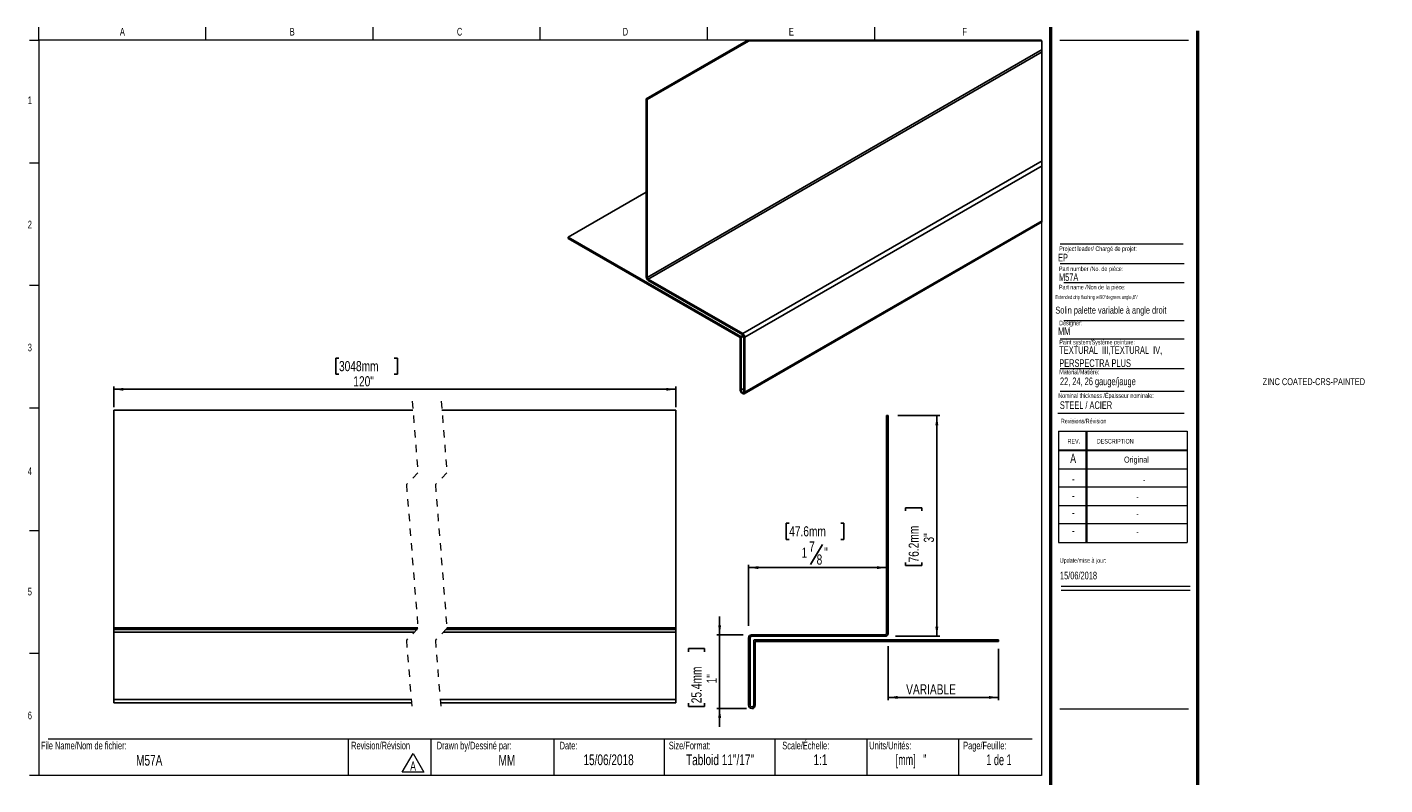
# Model space of a CAD drawing. Header units: inches. Extents: x 0.5 to 44.1, y 0.4 to 27.9.
import ezdxf

# ---------------------------------------------------------------- set-up
doc = ezdxf.new("R2010")
doc.units = ezdxf.units.IN
doc.header["$MEASUREMENT"] = 0
doc.linetypes.add('HIDDEN', pattern=[0.075, 0.05, -0.025])
doc.layers.add('FORMAT', color=7, linetype='Continuous')
doc.styles.add('SLDTEXTSTYLE0', font='TXT', dxfattribs={"width": 0.7})
doc.styles.add('SLDTEXTSTYLE1', font='TXT', dxfattribs={"width": 0.633333})
doc.styles.add('SLDTEXTSTYLE2', font='TXT', dxfattribs={"width": 0.625})
doc.styles.add('SLDTEXTSTYLE3', font='TXT', dxfattribs={"width": 0.605})
doc.styles.add('SLDTEXTSTYLE4', font='TXT', dxfattribs={"width": 0.75})
doc.dimstyles.new('SLDDIMSTYLE0', dxfattribs={"dimtxt": 0.137795, "dimasz": 0.13, "dimexe": 0, "dimexo": 0.0625, "dimgap": 0.034449, "dimtad": 1, "dimrnd": 1e-09, "dimzin": 12, "dimdsep": 46, "dimlunit": 5, "dimtxsty": 'SLDTEXTSTYLE4', "dimsah": 1, "dimcen": 0.09, "dimadec": 0, "dimazin": 3, "dimtfac": 1, "dimtmove": 0, "dimatfit": 0, "dimfxl": 1, "dimfrac": 2, "dimtolj": 1, "dimtzin": 12, "dimarcsym": 0})
doc.dimstyles.new('SLDDIMSTYLE1', dxfattribs={"dimtxt": 0.137795, "dimasz": 0.13, "dimexe": 0, "dimexo": 0.0625, "dimgap": 0.034449, "dimtad": 1, "dimrnd": 1e-09, "dimzin": 12, "dimdsep": 46, "dimlunit": 5, "dimtxsty": 'SLDTEXTSTYLE4', "dimsah": 1, "dimcen": 0.09, "dimadec": 0, "dimazin": 3, "dimtfac": 1, "dimtofl": 0, "dimtmove": 0, "dimatfit": 3, "dimfxl": 1, "dimfrac": 2, "dimtolj": 1, "dimtzin": 12, "dimarcsym": 0})
doc.dimstyles.new('SLDDIMSTYLE2', dxfattribs={"dimtxt": 0.137795, "dimasz": 0.13, "dimexe": 0, "dimexo": 0.0625, "dimgap": 0.034449, "dimtad": 1, "dimdec": 6, "dimrnd": 1e-09, "dimzin": 12, "dimdsep": 46, "dimlunit": 5, "dimtxsty": 'SLDTEXTSTYLE4', "dimsah": 1, "dimcen": 0.09, "dimadec": 0, "dimazin": 3, "dimtfac": 1, "dimtofl": 0, "dimtmove": 0, "dimatfit": 3, "dimfxl": 1, "dimfrac": 2, "dimtolj": 1, "dimtzin": 12, "dimarcsym": 0})

# ---------------------------------------------------------------- blocks, each defined once
blk = doc.blocks.new('SW_NOTE_0')
at = {"color": 0, "linetype": 'Continuous', "lineweight": 0}
for p, q in [((-0.098, 0.015), (0.049, 0.269)), ((0.049, 0.269), (0.196, 0.015)), ((0.196, 0.015), (-0.098, 0.015))]:
    blk.add_line(p, q, dxfattribs=at)
at = {"color": 0, "linetype": 'Continuous', "lineweight": 0, "insert": (0.049, 0.161), "char_height": 0.125, "attachment_point": 2, "style": 'SLDTEXTSTYLE0'}
blk.add_mtext('A', dxfattribs=at)
blk = doc.blocks.new('SW_NOTE_1')
at = {"layer": 'FORMAT', "color": 0, "char_height": 0.10417, "attachment_point": 1, "style": 'SLDTEXTSTYLE0'}
for s, insert in [('TEXTURAL  III,TEXTURAL  IV,', (0, 0.134)), ('PERSPECTRA PLUS', (0, -0.044))]:
    blk.add_mtext(s, dxfattribs=dict(at, insert=insert))
blk = doc.blocks.new('_D')
at = {"layer": 'FORMAT'}
for p, q in [((9.878, 2.432), (9.878, 2.682)), ((10.198, 2.432), (9.838, 2.432)), ((9.878, 2.432), (9.878, 1.432)), ((9.453, 2.202), (9.453, 2.244)), ((9.453, 2.244), (9.672, 2.244)), ((9.672, 2.244), (9.672, 2.202)), ((9.453, 1.501), (9.453, 1.459)), ((9.672, 1.459), (9.672, 1.501)), ((9.453, 1.459), (9.672, 1.459)), ((10.244, 1.432), (9.838, 1.432)), ((9.878, 1.432), (9.878, 1.182))]:
    blk.add_line(p, q, dxfattribs=at)
for points in [[(9.878, 2.432), (9.898, 2.562), (9.858, 2.562)], [(9.878, 1.432), (9.858, 1.302), (9.898, 1.302)]]:
    blk.add_solid(points, dxfattribs=at)
at = {"layer": 'FORMAT', "char_height": 0.1378, "attachment_point": 1, "rotation": 90, "style": 'SLDTEXTSTYLE4'}
for s, insert in [('25.4mm', (9.494, 1.501)), ('1"', (9.7, 1.772))]:
    blk.add_mtext(s, dxfattribs=dict(at, insert=insert))
blk = doc.blocks.new('_D_1')
at = {"layer": 'FORMAT'}
for p, q in [((12.299, 5.412), (12.87, 5.412)), ((12.83, 5.412), (12.83, 2.412)), ((12.406, 4.116), (12.406, 4.158)), ((12.406, 4.158), (12.624, 4.158)), ((12.624, 4.158), (12.624, 4.116)), ((12.406, 3.416), (12.406, 3.374)), ((12.406, 3.374), (12.624, 3.374)), ((12.624, 3.374), (12.624, 3.416)), ((12.267, 2.412), (12.87, 2.412))]:
    blk.add_line(p, q, dxfattribs=at)
for points in [[(12.83, 5.412), (12.81, 5.282), (12.85, 5.282)], [(12.83, 2.412), (12.85, 2.542), (12.81, 2.542)]]:
    blk.add_solid(points, dxfattribs=at)
at = {"layer": 'FORMAT', "char_height": 0.1378, "attachment_point": 1, "rotation": 90, "style": 'SLDTEXTSTYLE4'}
for s, insert in [('76.2mm', (12.447, 3.416)), ('3"', (12.653, 3.687))]:
    blk.add_mtext(s, dxfattribs=dict(at, insert=insert))
blk = doc.blocks.new('_D_2')
at = {"layer": 'FORMAT'}
for p, q in [((10.823, 3.949), (10.781, 3.949)), ((10.781, 3.949), (10.781, 3.73)), ((11.524, 3.949), (11.566, 3.949)), ((11.566, 3.949), (11.566, 3.73)), ((10.781, 3.73), (10.823, 3.73)), ((11.566, 3.73), (11.524, 3.73)), ((11.278, 3.662), (11.113, 3.386)), ((10.272, 2.552), (10.272, 3.385)), ((12.147, 3.346), (10.272, 3.346))]:
    blk.add_line(p, q, dxfattribs=at)
for points in [[(10.272, 3.346), (10.402, 3.326), (10.402, 3.366)], [(12.147, 3.346), (12.017, 3.366), (12.017, 3.326)]]:
    blk.add_solid(points, dxfattribs=at)
at = {"layer": 'FORMAT', "attachment_point": 1, "style": 'SLDTEXTSTYLE4'}
for s, insert, char_height in [('47.6mm', (10.823, 3.908), 0.1378), ('7', (11.094, 3.702), 0.138), ('1', (10.992, 3.619), 0.138), ('8', (11.196, 3.524), 0.138), ('"', (11.298, 3.621), 0.138)]:
    blk.add_mtext(s, dxfattribs=dict(at, insert=insert, char_height=char_height))
blk = doc.blocks.new('_D_3')
at = {"layer": 'FORMAT'}
for p, q in [((12.167, 2.278), (12.167, 1.542)), ((13.667, 2.24), (13.667, 1.542)), ((12.167, 1.581), (13.667, 1.581))]:
    blk.add_line(p, q, dxfattribs=at)
for points in [[(12.167, 1.581), (12.297, 1.561), (12.297, 1.601)], [(13.667, 1.581), (13.537, 1.601), (13.537, 1.561)]]:
    blk.add_solid(points, dxfattribs=at)
at = {"layer": 'FORMAT', "insert": (12.413, 1.759), "char_height": 0.1378, "attachment_point": 1, "style": 'SLDTEXTSTYLE4'}
blk.add_mtext('VARIABLE', dxfattribs=at)
blk = doc.blocks.new('_D_4')
at = {"layer": 'FORMAT'}
for p, q in [((4.705, 6.195), (4.663, 6.195)), ((4.663, 6.195), (4.663, 5.976)), ((5.457, 6.195), (5.499, 6.195)), ((5.499, 6.195), (5.499, 5.976)), ((4.663, 5.976), (4.705, 5.976)), ((5.499, 5.976), (5.457, 5.976)), ((1.646, 5.525), (1.646, 5.809)), ((1.646, 5.77), (9.283, 5.77)), ((9.283, 5.525), (9.283, 5.809))]:
    blk.add_line(p, q, dxfattribs=at)
for points in [[(1.646, 5.77), (1.776, 5.75), (1.776, 5.79)], [(9.283, 5.77), (9.153, 5.79), (9.153, 5.75)]]:
    blk.add_solid(points, dxfattribs=at)
at = {"layer": 'FORMAT', "char_height": 0.1378, "attachment_point": 1, "style": 'SLDTEXTSTYLE4'}
for s, insert in [('3048mm', (4.705, 6.154)), ('120"', (4.9, 5.948))]:
    blk.add_mtext(s, dxfattribs=dict(at, insert=insert))

msp = doc.modelspace()

# ---------------------------------------------------------------- linework, layer by layer
at = {"color": 7, "linetype": 'Continuous', "lineweight": 18}
for p, q in [((0.6262516, 10.5170732), (0.6262516, 10.6939449)), ((2.8970849, 10.5170732), (2.8970849, 10.6939449)), ((5.1679183, 10.5170732), (5.1679183, 10.6939449)), ((7.4387516, 10.5170732), (7.4387516, 10.6939449)), ((9.7095849, 10.6939449), (9.7095849, 10.5170732)), ((11.9804183, 10.6939449), (11.9804183, 10.5170732)), ((0.5012516, 10.5170732), (0.6262516, 10.5170732)), ((14.2512516, 10.5170732), (0.6262516, 10.5170732)), ((0.6262516, 10.5170732), (0.6262516, 0.5170732)), ((14.2512516, 10.5170732), (14.2512516, 0.5170732)), ((14.5012516, 10.5170732), (16.2512516, 10.5170732)), ((0.5012516, 8.8504065), (0.6262516, 8.8504065)), ((14.5052809, 7.4796461), (16.192868, 7.4796461)), ((14.5578273, 7.2228331), (16.192868, 7.2228331)), ((0.5012516, 7.1837398), (0.6262516, 7.1837398)), ((14.5578273, 6.7072972), (16.192868, 6.7072972)), ((14.5052809, 6.4574028), (16.192868, 6.4574028)), ((14.5052809, 6.0531641), (16.192868, 6.0531641)), ((14.5052809, 5.7453132), (16.192868, 5.7453132)), ((0.5012516, 5.5170732), (0.6262516, 5.5170732)), ((14.4754278, 5.446808), (16.192868, 5.446808)), ((14.4811999, 5.1987495), (16.2311999, 5.1987495)), ((14.4811999, 5.1987495), (14.4811999, 3.6887495)), ((14.8561999, 5.1987495), (14.8561999, 3.6887495)), ((14.8661999, 5.1987495), (14.8661999, 3.6887495)), ((16.2311999, 5.1987495), (16.2311999, 3.6887495)), ((14.4811999, 4.9487495), (16.2311999, 4.9487495)), ((14.4811999, 4.9387495), (16.2311999, 4.9387495)), ((14.4811999, 4.6887495), (16.2311999, 4.6887495)), ((16.2311999, 4.4387495), (14.4811999, 4.4387495)), ((14.4811999, 4.1887495), (16.2311999, 4.1887495)), ((16.2311999, 3.9387495), (14.4811999, 3.9387495)), ((0.5012516, 3.8504065), (0.6262516, 3.8504065)), ((14.4811999, 3.6887495), (16.2311999, 3.6887495)), ((14.5215385, 3.094666), (16.2715385, 3.094666)), ((14.5215385, 3.0386495), (16.2715385, 3.0386495)), ((0.5012516, 2.1837398), (0.6262516, 2.1837398)), ((0.7512516, 1.0170732), (14.1262516, 1.0170732)), ((4.8316802, 1.0170732), (4.8316802, 0.5170732)), ((5.9539324, 1.0170732), (5.9539324, 0.5170732)), ((7.6262516, 1.0170732), (7.6262516, 0.5170732)), ((9.1262516, 1.0170732), (9.1262516, 0.5170732)), ((10.6262516, 1.0170732), (10.6262516, 0.5170732)), ((11.8762516, 1.0170732), (11.8762516, 0.5170732)), ((13.1262516, 1.0170732), (13.1262516, 0.5170732)), ((0.6262516, 0.5170732), (0.5012516, 0.5170732)), ((14.2512516, 0.5170732), (0.6262516, 0.5170732))]:
    msp.add_line(p, q, dxfattribs=at)
at = {"color": 7, "linetype": 'Continuous', "lineweight": 50}
for p, q in [((14.3762516, 10.6939449), (14.3762516, 0.3920732)), ((16.3762516, 0.3920732), (16.3762516, 10.6420732))]:
    msp.add_line(p, q, dxfattribs=at)
at = {"color": 7, "linetype": 'Continuous', "lineweight": 25}
for p, q in [((8.8805398, 9.7170467), (10.2398495, 10.5017606)), ((8.8946853, 9.7088828), (10.2681359, 10.5017606)), ((8.8946853, 7.2914075), (14.2595116, 10.3884578)), ((8.9083803, 7.267683), (14.2595116, 10.3568251)), ((8.8805398, 9.7170467), (8.8805398, 7.2995715)), ((8.8805398, 9.7170467), (8.8946853, 9.7088828)), ((8.8946853, 9.7088828), (8.8946853, 7.2914075)), ((10.1922221, 6.5265368), (14.2595116, 8.8745327)), ((10.2205085, 6.477546), (14.2595116, 8.809214)), ((7.8198821, 7.838902), (8.8805398, 8.4512083)), ((10.2111876, 5.7098077), (14.2595116, 8.0468565)), ((10.2205085, 5.7304112), (14.2595116, 8.0620792)), ((7.8198821, 7.8225717), (7.8198821, 7.838902)), ((10.1639404, 6.4857053), (7.8198821, 7.838902)), ((10.1568676, 6.4734582), (7.8198821, 7.8225717)), ((8.9083803, 7.267683), (10.1922221, 6.5265368)), ((8.9083803, 7.2513527), (10.1922221, 6.5102042)), ((10.1568676, 5.7671502), (10.1568676, 6.4734582)), ((10.1710132, 5.7589862), (10.1710132, 6.4734582)), ((10.2063676, 6.48571), (10.2063676, 5.7385751)), ((10.2205085, 6.477546), (10.2205085, 5.7304112)), ((1.6462431, 5.4859447), (5.7098907, 5.4859447)), ((1.6462431, 5.4859447), (1.6462431, 2.5253147)), ((6.1035903, 5.4859447), (9.2830522, 5.4859447)), ((9.2830522, 5.4859447), (9.2830522, 2.5253147)), ((12.1665664, 5.4121946), (12.1465664, 5.4121946)), ((12.1465664, 5.4121946), (12.1465664, 2.4515647)), ((12.1665664, 5.4121946), (12.1665664, 2.4515647)), ((1.6462431, 2.5253147), (5.7779198, 2.5253147)), ((1.6462431, 2.5253147), (1.6462431, 2.5059446)), ((1.6462431, 2.5059446), (1.6462431, 2.4659446)), ((1.6462431, 2.5059446), (5.7673317, 2.5059446)), ((1.6462431, 2.4659446), (5.7273309, 2.4659446)), ((1.6462431, 2.4659446), (1.6462431, 1.5509446)), ((6.1210352, 2.4659446), (9.2830522, 2.4659446)), ((6.1610313, 2.5059446), (9.2830522, 2.5059446)), ((6.1716194, 2.5253147), (9.2830522, 2.5253147)), ((9.2830522, 2.5253147), (9.2830522, 2.5059446)), ((9.2830522, 2.5059446), (9.2830522, 2.4659446)), ((9.2830522, 2.4659446), (9.2830522, 1.5509446)), ((12.1271963, 2.4321946), (10.3115664, 2.4321946)), ((12.1271963, 2.4121946), (10.3115664, 2.4121946)), ((10.2715664, 2.3921946), (10.2715664, 1.4771946)), ((10.2915664, 2.3921946), (10.2915664, 1.4771946)), ((10.3415664, 1.4771946), (10.3415664, 2.3521946)), ((10.3515664, 2.3621946), (13.6665664, 2.3621946)), ((10.3615664, 1.4771946), (10.3615664, 2.3421946)), ((10.3615664, 2.3421946), (13.6665664, 2.3421946)), ((13.6665664, 2.3421946), (13.6665664, 2.3621946)), ((1.6462431, 1.5509446), (5.6861568, 1.5509446)), ((1.6462431, 1.5509446), (1.6462431, 1.5059446)), ((1.6462431, 1.5059446), (5.6897753, 1.5059446)), ((6.0798564, 1.5509446), (9.2830522, 1.5509446)), ((6.0834796, 1.5059446), (9.2830522, 1.5059446)), ((9.2830522, 1.5509446), (9.2830522, 1.5059446))]:
    msp.add_line(p, q, dxfattribs=at)
at = {"color": 8, "linetype": 'Continuous', "lineweight": 25}
for p, q in [((10.1639404, 6.4857053), (10.1980465, 6.5053959)), ((10.1710132, 6.4734582), (10.2051145, 6.4931465)), ((10.1710132, 5.7589862), (10.2063676, 5.7793949))]:
    msp.add_line(p, q, dxfattribs=at)
at = {"color": 7, "linetype": 'HIDDEN', "lineweight": 18}
for p, q in [((5.6998328, 5.6109446), (5.7785729, 4.6321848)), ((6.0935336, 5.6109446), (6.1722737, 4.6321848)), ((5.7785729, 4.6321848), (5.6210926, 4.4747045)), ((6.1722737, 4.6321848), (6.0147934, 4.4747045)), ((5.6210926, 4.4747045), (5.7785729, 2.5171848)), ((6.0147934, 4.4747045), (6.1722737, 2.5171848)), ((5.7785729, 2.5171848), (5.6210926, 2.3597045)), ((6.1722737, 2.5171848), (6.0147934, 2.3597045)), ((5.6210926, 2.3597045), (5.6998328, 1.3809446)), ((6.0147934, 2.3597045), (6.0935336, 1.3809446))]:
    msp.add_line(p, q, dxfattribs=at)
at = {"color": 7, "linetype": 'Continuous', "lineweight": 18, "flags": 128}
msp.add_lwpolyline([(14.2595116, 8.0468565), (14.2595116, 8.0620792), (14.2595116, 8.809214), (14.2595116, 8.8745327), (14.2595116, 10.3568251), (14.2595116, 10.3884578), (14.2595116, 10.5017606), (10.2681359, 10.5017606), (10.2398495, 10.5017606)], dxfattribs=at)
at = {"color": 7, "linetype": 'Continuous', "lineweight": 25, "flags": 128}
for points in [[(10.2205085, 5.7304112), (10.2180868, 5.7177487), (10.2111876, 5.70981), (10.2008671, 5.7078036), (10.1886881, 5.712037), (10.1765137, 5.7218624), (10.1661885, 5.7357873), (10.1592894, 5.7516905), (10.1568676, 5.7671502)], [(10.2063676, 5.7385751), (10.2050207, 5.7315399), (10.2011863, 5.7271306), (10.1954558, 5.7260159), (10.1886881, 5.7283672), (10.181925, 5.7338255), (10.1761899, 5.7415624), (10.1723555, 5.7503975), (10.1710132, 5.7589862)]]:
    msp.add_lwpolyline(points, dxfattribs=at)
at = {"color": 7, "linetype": 'Continuous', "lineweight": 25}
for centre, radius, start, end in [((8.9409909, 7.3023281), 0.060514, 182.6109369, 237.3916005), ((8.9244146, 7.2927538), 0.0297597, 182.59278383, 237.39861955), ((10.1556463, 6.4727496), 0.0153832, 2.64016114, 57.37315924), ((10.1591008, 6.4747517), 0.0614713, 2.6053847, 57.3973258), ((10.1756625, 6.4843093), 0.030737, 2.61187957, 57.4014408), ((10.3115664, 2.3921946), 0.04, 90, 180), ((10.3115664, 2.3921946), 0.02, 90, 180), ((12.1271963, 2.4515647), 0.0393701, 270, 0), ((12.1271963, 2.4515647), 0.0193701, 270, 0), ((10.3515664, 2.3521946), 0.01, 90, 180), ((10.3165664, 1.4771946), 0.045, 180, 0), ((10.3165664, 1.4771946), 0.025, 180, 0)]:
    msp.add_arc(centre, radius, start, end, dxfattribs=at)
at = {"layer": 'FORMAT', "color": 250, "lineweight": 18, "true_color": 0x454545}
msp.add_line((14.5052809, 7.7477891), (16.1756542, 7.7477891), dxfattribs=at)
at = {"layer": 'FORMAT', "lineweight": 18}
for p, q in [((10.3165664, 1.4321946), (10.3363608, 1.4321946)), ((14.5012516, 1.4265536), (16.2512516, 1.4265536))]:
    msp.add_line(p, q, dxfattribs=at)

# ---------------------------------------------------------------- block references
at = {"color": 7, "linetype": 'Continuous', "lineweight": 0}
msp.add_blockref('SW_NOTE_0', (5.6629239, 0.5500403), dxfattribs=at)
at = {"layer": 'FORMAT'}
msp.add_blockref('SW_NOTE_1', (14.4936793, 6.2219515), dxfattribs=at)

# ---------------------------------------------------------------- texts
at = {"color": 7, "linetype": 'Continuous', "lineweight": 0}
for s, insert, char_height, attachment_point, style in [('A', (1.7614258, 10.6839024), 0.1041667, 2, 'SLDTEXTSTYLE0'), ('B', (4.0695891, 10.6839024), 0.1041667, 2, 'SLDTEXTSTYLE0'), ('C', (6.3441318, 10.6839024), 0.1041667, 2, 'SLDTEXTSTYLE0'), ('D', (8.5974733, 10.6839024), 0.1041667, 2, 'SLDTEXTSTYLE0'), ('E', (10.8526565, 10.6839024), 0.1041667, 2, 'SLDTEXTSTYLE0'), ('F', (13.2074254, 10.6839024), 0.1041667, 2, 'SLDTEXTSTYLE0'), ('1', (0.5037246, 9.7518248), 0.1041667, 2, 'SLDTEXTSTYLE0'), ('2', (0.5037246, 8.0618626), 0.1041667, 2, 'SLDTEXTSTYLE0'), ('EP', (14.4770103, 7.6126145), 0.10416667, 1, 'SLDTEXTSTYLE0'), ('Project leader/ Chargé de projet:', (14.4927736, 7.7128037), 0.0625, 1, 'SLDTEXTSTYLE0'), ('Part number /No. de pièce:', (14.4892638, 7.4395042), 0.0625, 1, 'SLDTEXTSTYLE0'), ('M57A', (14.4892638, 7.3462932), 0.10416667, 1, 'SLDTEXTSTYLE0'), ('Designer:', (14.4927736, 6.7027068), 0.0625, 1, 'SLDTEXTSTYLE0'), ('MM', (14.4770103, 6.6115619), 0.10416667, 1, 'SLDTEXTSTYLE0'), ('3', (0.5037246, 6.3910002), 0.1041667, 2, 'SLDTEXTSTYLE0'), ('Paint system/Système peinture:', (14.4936793, 6.4423393), 0.0625, 1, 'SLDTEXTSTYLE0'), ('ZINC COATED-CRS-PAINTED', (17.2579034, 5.920721), 0.09375, 1, 'SLDTEXTSTYLE0'), ('Nominal thickness /Épaisseur nominale:', (14.4802784, 5.7152135), 0.0625, 1, 'SLDTEXTSTYLE0'), ('STEEL / ACIER', (14.5019361, 5.6065758), 0.104166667, 1, 'SLDTEXTSTYLE0'), ('Revisions/Révision', (14.5156012, 5.3694188), 0.0625, 1, 'SLDTEXTSTYLE0'), ('REV.', (14.6062312, 5.0951297), 0.0625, 1, 'SLDTEXTSTYLE0'), ('DESCRIPTION', (15.0041424, 5.0951297), 0.0625, 1, 'SLDTEXTSTYLE0'), ('A', (14.6820414, 4.8942809), 0.125, 2, 'SLDTEXTSTYLE0'), ('Original', (15.5419694, 4.8554617), 0.08333333, 2, 'SLDTEXTSTYLE0'), ('4', (0.5037246, 4.7085424), 0.1041667, 2, 'SLDTEXTSTYLE0'), ('-', (14.6833579, 4.6174037), 0.125, 2, 'SLDTEXTSTYLE0'), ('-', (15.6471739, 4.5785845), 0.0833333, 2, 'SLDTEXTSTYLE0'), ('-', (14.6833579, 4.3881653), 0.125, 2, 'SLDTEXTSTYLE0'), ('-', (15.5556728, 4.3493461), 0.0833333, 2, 'SLDTEXTSTYLE0'), ('-', (14.6833579, 4.1569001), 0.125, 2, 'SLDTEXTSTYLE0'), ('-', (15.5556728, 4.118081), 0.0833333, 2, 'SLDTEXTSTYLE0'), ('-', (14.6833579, 3.9142956), 0.125, 2, 'SLDTEXTSTYLE0'), ('-', (15.5556728, 3.8754764), 0.0833333, 2, 'SLDTEXTSTYLE0'), ('Update/mise à jour:', (14.5009021, 3.4746831), 0.0625, 1, 'SLDTEXTSTYLE0'), ('15/06/2018', (14.5029298, 3.2903145), 0.10416667, 1, 'SLDTEXTSTYLE0'), ('5', (0.5037246, 3.0715769), 0.1041667, 2, 'SLDTEXTSTYLE0'), ('6', (0.5037246, 1.3878409), 0.1041667, 2, 'SLDTEXTSTYLE0'), ('File Name/Nom de fichier:', (0.6549319, 0.9786785), 0.104166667, 1, 'SLDTEXTSTYLE0'), ('Revision/Révision', (4.8700984, 0.9786785), 0.104166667, 1, 'SLDTEXTSTYLE0'), ('Drawn by/Dessiné par:', (6.0332993, 0.9786785), 0.104166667, 1, 'SLDTEXTSTYLE0'), ('Date:', (7.7035091, 0.9786785), 0.10416667, 1, 'SLDTEXTSTYLE0'), ('Size/Format:', (9.1875093, 0.9786785), 0.104166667, 1, 'SLDTEXTSTYLE0'), ('Scale/Échelle:', (10.7293877, 0.9786785), 0.104166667, 1, 'SLDTEXTSTYLE0'), ('Units/Unités:', (11.9111167, 0.9786785), 0.104166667, 1, 'SLDTEXTSTYLE0'), ('Page/Feuille:', (13.1879976, 0.9786785), 0.104166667, 1, 'SLDTEXTSTYLE0'), ('M57A', (2.1262718, 0.7993968), 0.14583333, 2, 'SLDTEXTSTYLE0'), ('MM', (6.9863934, 0.7993968), 0.14583333, 2, 'SLDTEXTSTYLE0'), ('15/06/2018', (8.3687858, 0.805962), 0.14583333, 2, 'SLDTEXTSTYLE0'), ('Tabloid 11"/17"', (9.8831067, 0.805962), 0.145833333, 2, 'SLDTEXTSTYLE0'), ('1:1', (11.2474421, 0.805962), 0.14583333, 2, 'SLDTEXTSTYLE0'), ('[mm]   "', (12.4789981, 0.805962), 0.14583333, 2, 'SLDTEXTSTYLE2'), ('1 de 1', (13.6742198, 0.805962), 0.14583333, 2, 'SLDTEXTSTYLE1')]:
    msp.add_mtext(s, dxfattribs=dict(at, insert=insert, char_height=char_height, attachment_point=attachment_point, style=style))
at = {"layer": 'FORMAT', "attachment_point": 1}
for s, insert, char_height, style in [('Part name /Non de la pièce:', (14.4892638, 7.1904184), 0.0625, 'SLDTEXTSTYLE0'), ("Extended drip flashing w/90°degrees angle,8''/", (14.438596, 7.0511951), 0.05387931, 'SLDTEXTSTYLE3'), ('Solin palette variable à angle droit', (14.4405882, 6.8926876), 0.09375, 'SLDTEXTSTYLE0'), ('Material/Matière:', (14.4936793, 6.0368173), 0.0625, 'SLDTEXTSTYLE0'), ('22, 24, 26 gauge/jauge', (14.503118, 5.9304258), 0.104166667, 'SLDTEXTSTYLE0')]:
    msp.add_mtext(s, dxfattribs=dict(at, insert=insert, char_height=char_height, style=style))

# ---------------------------------------------------------------- dimensions: what is measured, and where the dimension line sits
at = {"layer": 'FORMAT'}
dim = msp.add_linear_dim(base=(9.2830503, 5.7699231), p1=(1.6462451, 5.4859446), p2=(9.2830503, 5.4859446), angle=0, text='120"', dimstyle='SLDDIMSTYLE1', dxfattribs=at)
dim.commit()
dim.dimension.update_dxf_attribs({"geometry": '_D_4', "text_midpoint": (5.0812415, 5.7699231), "dimtype": 160})
for base, p1, p2, dimstyle, picture, middle in [((12.8304633, 2.4121946), (12.1665664, 5.4121946), (12.1271963, 2.4121946), 'SLDDIMSTYLE1', '_D_1', (12.8304633, 3.7660197)), ((9.8778656, 1.4321946), (10.3115664, 2.4321946), (10.3165664, 1.4321946), 'SLDDIMSTYLE0', '_D', (9.8778656, 1.8516813))]:
    dim = msp.add_linear_dim(base=base, p1=p1, p2=p2, angle=90, dimstyle=dimstyle, dxfattribs=at)
    dim.commit()
    dim.dimension.update_dxf_attribs({"geometry": picture, "text_midpoint": middle, "dimtype": 160})
dim = msp.add_linear_dim(base=(10.2715664, 3.3460973), p1=(12.1465664, 2.4515647), p2=(10.2715664, 2.3921946), dimstyle='SLDDIMSTYLE2', dxfattribs=at)
dim.commit()
dim.dimension.update_dxf_attribs({"geometry": '_D_2', "text_midpoint": (11.1732976, 3.3460973), "dimtype": 160})
dim = msp.add_linear_dim(base=(13.6665664, 1.5811041), p1=(12.1665664, 2.4515647), p2=(13.6665664, 2.3421946), text='VARIABLE', dimstyle='SLDDIMSTYLE1', dxfattribs=at)
dim.commit()
dim.dimension.update_dxf_attribs({"geometry": '_D_3', "text_midpoint": (12.8340767, 1.5811041), "dimtype": 160})

doc.saveas('drawing.dxf')
